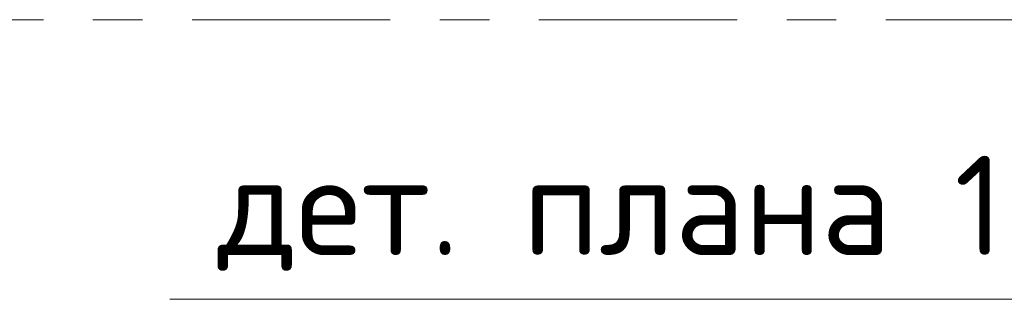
# Model space of a CAD drawing. Header units: metres. Extents: x -38 to 93, y -15 to 21.
# Tile 64 of 194: x 48.822 to 50.809, y 8.436 to 9. Entities that reach past the tile are written whole.
import ezdxf

# ---------------------------------------------------------------- set-up
doc = ezdxf.new("R2010")
doc.units = ezdxf.units.M
doc.linetypes.add('______11', pattern=[0.5, 0.4, -0.05, 0, -0.05])
doc.linetypes.add('______5', pattern=[1.1, 0.8, -0.1, 0.1, -0.1])
doc.layers.add('XR$2$Осевая линия (1)', color=7, linetype='______5', lineweight=13)
doc.layers.add('XR$4$Текст_ общее_1', color=7, linetype='Continuous', lineweight=13)
doc.styles.add('ISOCPEUR', font='txt')

msp = doc.modelspace()

# ---------------------------------------------------------------- linework, layer by layer
at = {"layer": 'XR$2$Осевая линия (1)', "color": 253, "linetype": '______11', "lineweight": 13, "true_color": 0xa0a0a0, "transparency": 33554687}
msp.add_line((-2.63, 9), (62.6, 9), dxfattribs=at)
at = {"layer": 'XR$4$Текст_ общее_1', "color": 7, "linetype": 'Continuous', "lineweight": 13, "transparency": 33554687}
msp.add_lwpolyline([(51.1721, 8.8002), (50.8349, 8.4365), (49.1249, 8.4365)], dxfattribs=at)

# ---------------------------------------------------------------- texts
at = {"layer": 'XR$4$Текст_ общее_1', "color": 7, "linetype": 'Continuous', "lineweight": 13, "transparency": 33554687, "insert": (50.0149, 8.6098), "char_height": 0.2, "width": 1.695238, "attachment_point": 5, "style": 'ISOCPEUR'}
msp.add_mtext('\\A1;{\\fISOCPEUR|i0|b0;\\H0.200000;\\W1.000000;\\C7;дет. плана 1}\\P', dxfattribs=at)

doc.saveas('drawing.dxf')
